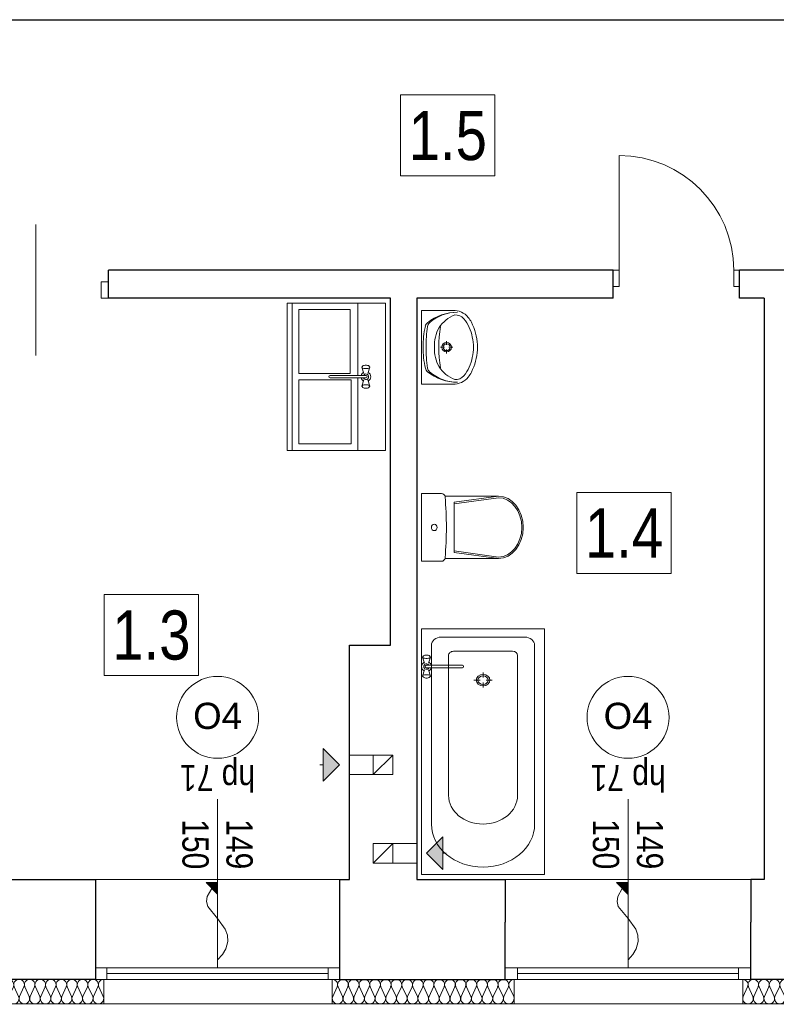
# Model space of a CAD drawing. Extents: x -543332 to -314699, y -9028 to 155584.
# Tile 185 of 256: x -483851 to -479234, y 81020 to 87032. Entities that reach past the tile are written whole.
import ezdxf

# ---------------------------------------------------------------- set-up
doc = ezdxf.new("R2010")
doc.units = 0
doc.header["$MEASUREMENT"] = 0
for name, color, linetype in [('A-Okna', 8, 'Continuous'), ('Arch ocieplenie', 8, 'Continuous'), ('INWENT wyposarzenie', 8, 'Continuous'), ('Istniejące kominy', 8, 'Continuous')]:
    doc.layers.add(name, color=color, linetype=linetype)
for name, color, linetype, lineweight in [('A-Okna_Nr_Pióra__9', 8, 'Continuous', 9), ('Arch ocieplenie_Nr_Pióra__9', 8, 'Continuous', 9), ('Arch opisy okien_Nr_Pióra__9', 8, 'Continuous', 9), ('Arch opisy_Nr_Pióra__9', 8, 'Continuous', 9), ('Arch wykończenie_Nr_Pióra__3', 8, 'Continuous', 18), ('INWENT OPISY_Nr_Pióra__21', 8, 'Continuous', 9), ('INWENT wyposarzenie_Nr_Pióra__21', 8, 'Continuous', 9), ('INWENT. DRZWI_Nr_Pióra__5', 8, 'Continuous', 13), ('INWENT. OKNA_Nr_Pióra__21', 8, 'Continuous', 9), ('INWENT. OKNA_Nr_Pióra__5', 8, 'Continuous', 13), ('INWENT.ŚCIANY_Nr_Pióra__1', 8, 'Continuous', 25), ('INWENT.ŚCIANY_Nr_Pióra__21', 8, 'Continuous', 9), ('Istniejące kominy_Nr_Pióra__21', 8, 'Continuous', 9)]:
    doc.layers.add(name, color=color, linetype=linetype, lineweight=lineweight)
doc.styles.add('GENERATED_STYLE_10', font='arial.ttf')
doc.styles.add('GENERATED_STYLE_4', font='ARIALN.TTF')
doc.styles.add('GENERATED_STYLE_7', font='ARIALN.TTF')

# ---------------------------------------------------------------- blocks, each defined once
blk = doc.blocks.new('Izolacja cieplna 14_207', base_point=(-485468.3, 67857.6))
at = {"layer": 'Arch ocieplenie_Nr_Pióra__9', "linetype": 'Continuous'}
for p, q in [((-485465.6, 67752.3), (-485438.8, 67812.9)), ((-485433.3, 67812.9), (-485406.5, 67752.3)), ((-485401.1, 67752.3), (-485374.2, 67812.9)), ((-485368.8, 67812.9), (-485341.9, 67752.3)), ((-485336.5, 67752.3), (-485309.7, 67812.9)), ((-485304.3, 67812.9), (-485277.4, 67752.3)), ((-485272, 67752.3), (-485245.1, 67812.9)), ((-485239.7, 67812.9), (-485212.9, 67752.3)), ((-485207.4, 67752.3), (-485180.6, 67812.9)), ((-485175.2, 67812.9), (-485148.3, 67752.3)), ((-485142.9, 67752.3), (-485116, 67812.9)), ((-485110.6, 67812.9), (-485083.8, 67752.3)), ((-485078.3, 67752.3), (-485051.5, 67812.9)), ((-485046.1, 67812.9), (-485019.2, 67752.3)), ((-485013.8, 67752.3), (-484986.9, 67812.9)), ((-484981.5, 67812.9), (-484954.7, 67752.3)), ((-484949.3, 67752.3), (-484922.4, 67812.9)), ((-484917, 67812.9), (-484890.1, 67752.3)), ((-484884.7, 67752.3), (-484857.9, 67812.9)), ((-484852.4, 67812.9), (-484825.6, 67752.3)), ((-484820.2, 67752.3), (-484793.3, 67812.9)), ((-484787.9, 67812.9), (-484761, 67752.3)), ((-484755.6, 67752.3), (-484728.8, 67812.9)), ((-484723.3, 67812.9), (-484696.5, 67752.3)), ((-484691.1, 67752.3), (-484664.2, 67812.9)), ((-484658.8, 67812.9), (-484631.9, 67752.3)), ((-484626.5, 67752.3), (-484599.7, 67812.9)), ((-484594.3, 67812.9), (-484567.4, 67752.3)), ((-484562, 67752.3), (-484535.1, 67812.9)), ((-484529.7, 67812.9), (-484502.9, 67752.3)), ((-484497.4, 67752.3), (-484470.6, 67812.9)), ((-484465.2, 67812.9), (-484438.3, 67752.3)), ((-484432.9, 67752.3), (-484406, 67812.9)), ((-484400.6, 67812.9), (-484373.8, 67752.3)), ((-484368.3, 67752.3), (-484341.5, 67812.9)), ((-484336.1, 67812.9), (-484309.2, 67752.3)), ((-484303.8, 67752.3), (-484276.9, 67812.9)), ((-484271.5, 67812.9), (-484244.7, 67752.3)), ((-484239.3, 67752.3), (-484212.4, 67812.9)), ((-484207, 67812.9), (-484180.1, 67752.3)), ((-484174.7, 67752.3), (-484147.9, 67812.9)), ((-484142.4, 67812.9), (-484115.6, 67752.3)), ((-484110.2, 67752.3), (-484083.3, 67812.9)), ((-484077.9, 67812.9), (-484051, 67752.3)), ((-484045.6, 67752.3), (-484018.8, 67812.9)), ((-484013.3, 67812.9), (-483986.5, 67752.3)), ((-483981.1, 67752.3), (-483954.2, 67812.9)), ((-483948.8, 67812.9), (-483921.9, 67752.3)), ((-483916.5, 67752.3), (-483889.7, 67812.9)), ((-483884.3, 67812.9), (-483857.4, 67752.3)), ((-483852, 67752.3), (-483825.1, 67812.9)), ((-483819.7, 67812.9), (-483792.9, 67752.3)), ((-483787.4, 67752.3), (-483760.6, 67812.9)), ((-483755.2, 67812.9), (-483728.3, 67752.3)), ((-483722.9, 67752.3), (-483696, 67812.9)), ((-483690.6, 67812.9), (-483663.8, 67752.3)), ((-483658.3, 67752.3), (-483631.5, 67812.9)), ((-483626.1, 67812.9), (-483599.2, 67752.3)), ((-483593.8, 67752.3), (-483566.9, 67812.9)), ((-483561.5, 67812.9), (-483534.7, 67752.3)), ((-483529.3, 67752.3), (-483502.4, 67812.9)), ((-483497, 67812.9), (-483470.1, 67752.3)), ((-483464.7, 67752.3), (-483437.9, 67812.9)), ((-483432.4, 67812.9), (-483405.6, 67752.3)), ((-483400.2, 67752.3), (-483373.3, 67812.9)), ((-483367.9, 67812.9), (-483341, 67752.3))]:
    blk.add_line(p, q, dxfattribs=at)
for centre, start_param, end_param in [((-485468.3, 67825.7), 5.870392, 7.853982), ((-485403.8, 67825.7), 5.870392, 9.837571), ((-485339.2, 67825.7), 5.870392, 9.837571), ((-485274.7, 67825.7), 5.870392, 9.837571), ((-485210.1, 67825.7), 5.870392, 9.837571), ((-485145.6, 67825.7), 5.870392, 9.837571), ((-485081.1, 67825.7), 5.870392, 9.837571), ((-485016.5, 67825.7), 5.870392, 9.837571), ((-484952, 67825.7), 5.870392, 9.837571), ((-484887.4, 67825.7), 5.870392, 9.837571), ((-484822.9, 67825.7), 5.870392, 9.837571), ((-484758.3, 67825.7), 5.870392, 9.837571), ((-484693.8, 67825.7), 5.870392, 9.837571), ((-484629.2, 67825.7), 5.870392, 9.837571), ((-484564.7, 67825.7), 5.870392, 9.837571), ((-484500.1, 67825.7), 5.870392, 9.837571), ((-484435.6, 67825.7), 5.870392, 9.837571), ((-484371.1, 67825.7), 5.870392, 9.837571), ((-484306.5, 67825.7), 5.870392, 9.837571), ((-484242, 67825.7), 5.870392, 9.837571), ((-484177.4, 67825.7), 5.870392, 9.837571), ((-484112.9, 67825.7), 5.870392, 9.837571), ((-484048.3, 67825.7), 5.870392, 9.837571), ((-483983.8, 67825.7), 5.870392, 9.837571), ((-483919.2, 67825.7), 5.870392, 9.837571), ((-483854.7, 67825.7), 5.870392, 9.837571), ((-483790.1, 67825.7), 5.870392, 9.837571), ((-483725.6, 67825.7), 5.870392, 9.837571), ((-483661.1, 67825.7), 5.870392, 9.837571), ((-483596.5, 67825.7), 5.870392, 9.837571), ((-483532, 67825.7), 5.870392, 9.837571), ((-483467.4, 67825.7), 5.870392, 9.837571), ((-483402.9, 67825.7), 5.870392, 9.837571), ((-483338.3, 67825.7), 1.570796, 3.554385), ((-485436.1, 67739.5), 2.728799, 6.695979), ((-485371.5, 67739.5), 2.728799, 6.695979), ((-485307, 67739.5), 2.728799, 6.695979), ((-485242.4, 67739.5), 2.728799, 6.695979), ((-485177.9, 67739.5), 2.728799, 6.695979), ((-485113.3, 67739.5), 2.728799, 6.695979), ((-485048.8, 67739.5), 2.728799, 6.695979), ((-484984.2, 67739.5), 2.728799, 6.695979), ((-484919.7, 67739.5), 2.728799, 6.695979), ((-484855.1, 67739.5), 2.728799, 6.695979), ((-484790.6, 67739.5), 2.728799, 6.695979), ((-484726.1, 67739.5), 2.728799, 6.695979), ((-484661.5, 67739.5), 2.728799, 6.695979), ((-484597, 67739.5), 2.728799, 6.695979), ((-484532.4, 67739.5), 2.728799, 6.695979), ((-484467.9, 67739.5), 2.728799, 6.695979), ((-484403.3, 67739.5), 2.728799, 6.695979), ((-484338.8, 67739.5), 2.728799, 6.695979), ((-484274.2, 67739.5), 2.728799, 6.695979), ((-484209.7, 67739.5), 2.728799, 6.695979), ((-484145.1, 67739.5), 2.728799, 6.695979), ((-484080.6, 67739.5), 2.728799, 6.695979), ((-484016.1, 67739.5), 2.728799, 6.695979), ((-483951.5, 67739.5), 2.728799, 6.695979), ((-483887, 67739.5), 2.728799, 6.695979), ((-483822.4, 67739.5), 2.728799, 6.695979), ((-483757.9, 67739.5), 2.728799, 6.695979), ((-483693.3, 67739.5), 2.728799, 6.695979), ((-483628.8, 67739.5), 2.728799, 6.695979), ((-483564.2, 67739.5), 2.728799, 6.695979), ((-483499.7, 67739.5), 2.728799, 6.695979), ((-483435.1, 67739.5), 2.728799, 6.695979), ((-483370.6, 67739.5), 2.728799, 6.695979)]:
    blk.add_ellipse(centre, major_axis=(32.3, 0), ratio=0.988504, start_param=start_param, end_param=end_param, dxfattribs=at)
blk = doc.blocks.new('Izolacja cieplna 14_235', base_point=(-481943.3, 67857.6))
at = {"layer": 'Arch ocieplenie_Nr_Pióra__9', "linetype": 'Continuous'}
for p, q in [((-481940.6, 67752.3), (-481913.4, 67812.9)), ((-481907.9, 67812.9), (-481880.8, 67752.3)), ((-481875.3, 67752.3), (-481848.1, 67812.9)), ((-481842.6, 67812.9), (-481815.5, 67752.3)), ((-481810, 67752.3), (-481782.8, 67812.9)), ((-481777.3, 67812.9), (-481750.2, 67752.3)), ((-481744.7, 67752.3), (-481717.5, 67812.9)), ((-481712.1, 67812.9), (-481684.9, 67752.3)), ((-481679.4, 67752.3), (-481652.2, 67812.9)), ((-481646.8, 67812.9), (-481619.6, 67752.3)), ((-481614.1, 67752.3), (-481587, 67812.9)), ((-481581.5, 67812.9), (-481554.3, 67752.3)), ((-481548.8, 67752.3), (-481521.7, 67812.9)), ((-481516.2, 67812.9), (-481489, 67752.3)), ((-481483.5, 67752.3), (-481456.4, 67812.9)), ((-481450.9, 67812.9), (-481423.7, 67752.3)), ((-481418.2, 67752.3), (-481391.1, 67812.9)), ((-481385.6, 67812.9), (-481358.4, 67752.3)), ((-481352.9, 67752.3), (-481325.8, 67812.9)), ((-481320.3, 67812.9), (-481293.1, 67752.3)), ((-481287.6, 67752.3), (-481260.5, 67812.9)), ((-481255, 67812.9), (-481227.8, 67752.3)), ((-481222.3, 67752.3), (-481195.2, 67812.9)), ((-481189.7, 67812.9), (-481162.5, 67752.3)), ((-481157.1, 67752.3), (-481129.9, 67812.9)), ((-481124.4, 67812.9), (-481097.2, 67752.3)), ((-481091.8, 67752.3), (-481064.6, 67812.9)), ((-481059.1, 67812.9), (-481032, 67752.3)), ((-481026.5, 67752.3), (-480999.3, 67812.9)), ((-480993.8, 67812.9), (-480966.7, 67752.3)), ((-480961.2, 67752.3), (-480934, 67812.9)), ((-480928.5, 67812.9), (-480901.4, 67752.3)), ((-480895.9, 67752.3), (-480868.7, 67812.9)), ((-480863.2, 67812.9), (-480836.1, 67752.3))]:
    blk.add_line(p, q, dxfattribs=at)
for centre, start_param, end_param in [((-481943.3, 67825.7), 5.870392, 7.853982), ((-481878, 67825.7), 5.870392, 9.837571), ((-481812.7, 67825.7), 5.870392, 9.837571), ((-481747.4, 67825.7), 5.870392, 9.837571), ((-481682.2, 67825.7), 5.870392, 9.837571), ((-481616.9, 67825.7), 5.870392, 9.837571), ((-481551.6, 67825.7), 5.870392, 9.837571), ((-481486.3, 67825.7), 5.870392, 9.837571), ((-481421, 67825.7), 5.870392, 9.837571), ((-481355.7, 67825.7), 5.870392, 9.837571), ((-481290.4, 67825.7), 5.870392, 9.837571), ((-481225.1, 67825.7), 5.870392, 9.837571), ((-481159.8, 67825.7), 5.870392, 9.837571), ((-481094.5, 67825.7), 5.870392, 9.837571), ((-481029.2, 67825.7), 5.870392, 9.837571), ((-480963.9, 67825.7), 5.870392, 9.837571), ((-480898.6, 67825.7), 5.870392, 9.837571), ((-480833.3, 67825.7), 1.570796, 3.554385), ((-481910.7, 67739.5), 2.728799, 6.695979), ((-481845.4, 67739.5), 2.728799, 6.695979), ((-481780.1, 67739.5), 2.728799, 6.695979), ((-481714.8, 67739.5), 2.728799, 6.695979), ((-481649.5, 67739.5), 2.728799, 6.695979), ((-481584.2, 67739.5), 2.728799, 6.695979), ((-481518.9, 67739.5), 2.728799, 6.695979), ((-481453.6, 67739.5), 2.728799, 6.695979), ((-481388.3, 67739.5), 2.728799, 6.695979), ((-481323, 67739.5), 2.728799, 6.695979), ((-481257.7, 67739.5), 2.728799, 6.695979), ((-481192.4, 67739.5), 2.728799, 6.695979), ((-481127.1, 67739.5), 2.728799, 6.695979), ((-481061.9, 67739.5), 2.728799, 6.695979), ((-480996.6, 67739.5), 2.728799, 6.695979), ((-480931.3, 67739.5), 2.728799, 6.695979), ((-480866, 67739.5), 2.728799, 6.695979)]:
    blk.add_ellipse(centre, major_axis=(32.6, 0), ratio=0.97717, start_param=start_param, end_param=end_param, dxfattribs=at)
blk = doc.blocks.new('Izolacja cieplna 14_236', base_point=(-479438.3, 67857.6))
at = {"layer": 'Arch ocieplenie_Nr_Pióra__9', "linetype": 'Continuous'}
for p, q in [((-479435.6, 67752.3), (-479408.7, 67812.9)), ((-479403.3, 67812.9), (-479376.4, 67752.3)), ((-479371, 67752.3), (-479344.1, 67812.9)), ((-479338.6, 67812.9), (-479311.8, 67752.3)), ((-479306.3, 67752.3), (-479279.4, 67812.9)), ((-479274, 67812.9), (-479247.1, 67752.3)), ((-479241.7, 67752.3), (-479214.8, 67812.9)), ((-479209.4, 67812.9), (-479182.5, 67752.3)), ((-479177, 67752.3), (-479150.1, 67812.9)), ((-479144.7, 67812.9), (-479117.8, 67752.3)), ((-479112.4, 67752.3), (-479085.5, 67812.9)), ((-479080.1, 67812.9), (-479053.2, 67752.3)), ((-479047.8, 67752.3), (-479020.9, 67812.9)), ((-479015.4, 67812.9), (-478988.5, 67752.3)), ((-478983.1, 67752.3), (-478956.2, 67812.9)), ((-478950.8, 67812.9), (-478923.9, 67752.3)), ((-478918.5, 67752.3), (-478891.6, 67812.9)), ((-478886.1, 67812.9), (-478859.3, 67752.3)), ((-478853.8, 67752.3), (-478826.9, 67812.9)), ((-478821.5, 67812.9), (-478794.6, 67752.3)), ((-478789.2, 67752.3), (-478762.3, 67812.9)), ((-478756.9, 67812.9), (-478730, 67752.3)), ((-478724.5, 67752.3), (-478697.6, 67812.9)), ((-478692.2, 67812.9), (-478665.3, 67752.3)), ((-478659.9, 67752.3), (-478633, 67812.9)), ((-478627.6, 67812.9), (-478600.7, 67752.3)), ((-478595.3, 67752.3), (-478568.4, 67812.9)), ((-478562.9, 67812.9), (-478536, 67752.3)), ((-478530.6, 67752.3), (-478503.7, 67812.9)), ((-478498.3, 67812.9), (-478471.4, 67752.3)), ((-478466, 67752.3), (-478439.1, 67812.9)), ((-478433.6, 67812.9), (-478406.8, 67752.3)), ((-478401.3, 67752.3), (-478374.4, 67812.9)), ((-478369, 67812.9), (-478342.1, 67752.3)), ((-478336.7, 67752.3), (-478309.8, 67812.9)), ((-478304.4, 67812.9), (-478277.5, 67752.3)), ((-478272, 67752.3), (-478245.1, 67812.9)), ((-478239.7, 67812.9), (-478212.8, 67752.3)), ((-478207.4, 67752.3), (-478180.5, 67812.9)), ((-478175.1, 67812.9), (-478148.2, 67752.3)), ((-478142.8, 67752.3), (-478115.9, 67812.9)), ((-478110.4, 67812.9), (-478083.5, 67752.3)), ((-478078.1, 67752.3), (-478051.2, 67812.9)), ((-478045.8, 67812.9), (-478018.9, 67752.3)), ((-478013.5, 67752.3), (-477986.6, 67812.9)), ((-477981.1, 67812.9), (-477954.3, 67752.3)), ((-477948.8, 67752.3), (-477921.9, 67812.9)), ((-477916.5, 67812.9), (-477889.6, 67752.3)), ((-477884.2, 67752.3), (-477857.3, 67812.9)), ((-477851.9, 67812.9), (-477825, 67752.3)), ((-477819.5, 67752.3), (-477792.6, 67812.9)), ((-477787.2, 67812.9), (-477760.3, 67752.3)), ((-477754.9, 67752.3), (-477728, 67812.9)), ((-477722.6, 67812.9), (-477695.7, 67752.3)), ((-477690.3, 67752.3), (-477663.4, 67812.9)), ((-477657.9, 67812.9), (-477631, 67752.3))]:
    blk.add_line(p, q, dxfattribs=at)
for centre, start_param, end_param in [((-479438.3, 67825.7), 5.870392, 7.853982), ((-479373.7, 67825.7), 5.870392, 9.837571), ((-479309, 67825.7), 5.870392, 9.837571), ((-479244.4, 67825.7), 5.870392, 9.837571), ((-479179.8, 67825.7), 5.870392, 9.837571), ((-479115.1, 67825.7), 5.870392, 9.837571), ((-479050.5, 67825.7), 5.870392, 9.837571), ((-478985.8, 67825.7), 5.870392, 9.837571), ((-478921.2, 67825.7), 5.870392, 9.837571), ((-478856.5, 67825.7), 5.870392, 9.837571), ((-478791.9, 67825.7), 5.870392, 9.837571), ((-478727.3, 67825.7), 5.870392, 9.837571), ((-478662.6, 67825.7), 5.870392, 9.837571), ((-478598, 67825.7), 5.870392, 9.837571), ((-478533.3, 67825.7), 5.870392, 9.837571), ((-478468.7, 67825.7), 5.870392, 9.837571), ((-478404, 67825.7), 5.870392, 9.837571), ((-478339.4, 67825.7), 5.870392, 9.837571), ((-478274.8, 67825.7), 5.870392, 9.837571), ((-478210.1, 67825.7), 5.870392, 9.837571), ((-478145.5, 67825.7), 5.870392, 9.837571), ((-478080.8, 67825.7), 5.870392, 9.837571), ((-478016.2, 67825.7), 5.870392, 9.837571), ((-477951.5, 67825.7), 5.870392, 9.837571), ((-477886.9, 67825.7), 5.870392, 9.837571), ((-477822.3, 67825.7), 5.870392, 9.837571), ((-477757.6, 67825.7), 5.870392, 9.837571), ((-477693, 67825.7), 5.870392, 9.837571), ((-477628.3, 67825.7), 1.570796, 3.554385), ((-479406, 67739.5), 2.728799, 6.695979), ((-479341.4, 67739.5), 2.728799, 6.695979), ((-479276.7, 67739.5), 2.728799, 6.695979), ((-479212.1, 67739.5), 2.728799, 6.695979), ((-479147.4, 67739.5), 2.728799, 6.695979), ((-479082.8, 67739.5), 2.728799, 6.695979), ((-479018.1, 67739.5), 2.728799, 6.695979), ((-478953.5, 67739.5), 2.728799, 6.695979), ((-478888.9, 67739.5), 2.728799, 6.695979), ((-478824.2, 67739.5), 2.728799, 6.695979), ((-478759.6, 67739.5), 2.728799, 6.695979), ((-478694.9, 67739.5), 2.728799, 6.695979), ((-478630.3, 67739.5), 2.728799, 6.695979), ((-478565.6, 67739.5), 2.728799, 6.695979), ((-478501, 67739.5), 2.728799, 6.695979), ((-478436.4, 67739.5), 2.728799, 6.695979), ((-478371.7, 67739.5), 2.728799, 6.695979), ((-478307.1, 67739.5), 2.728799, 6.695979), ((-478242.4, 67739.5), 2.728799, 6.695979), ((-478177.8, 67739.5), 2.728799, 6.695979), ((-478113.1, 67739.5), 2.728799, 6.695979), ((-478048.5, 67739.5), 2.728799, 6.695979), ((-477983.9, 67739.5), 2.728799, 6.695979), ((-477919.2, 67739.5), 2.728799, 6.695979), ((-477854.6, 67739.5), 2.728799, 6.695979), ((-477789.9, 67739.5), 2.728799, 6.695979), ((-477725.3, 67739.5), 2.728799, 6.695979), ((-477660.6, 67739.5), 2.728799, 6.695979)]:
    blk.add_ellipse(centre, major_axis=(32.3, 0), ratio=0.987014, start_param=start_param, end_param=end_param, dxfattribs=at)
blk = doc.blocks.new('Symbol Wanna 14_273', base_point=(-480648.3, 69997.6))
at = {"layer": 'INWENT wyposarzenie_Nr_Pióra__21', "linetype": 'Continuous'}
for p, q in [((-481398.3, 68497.6), (-481398.3, 69997.6)), ((-481398.3, 69997.6), (-480648.3, 69997.6)), ((-480648.3, 68497.6), (-480648.3, 69997.6)), ((-481278.3, 69947.6), (-480768.3, 69947.6)), ((-481338.3, 69897.6), (-481338.3, 68805.6)), ((-480708.3, 69897.6), (-480708.3, 68805.6)), ((-481234, 68981.2), (-481234, 69835.7)), ((-481204, 69860.7), (-480842.7, 69860.7)), ((-480812.7, 68981.2), (-480812.7, 69835.7)), ((-481041.7, 69685.1), (-481078.8, 69685.1)), ((-481023.3, 69700.5), (-481023.3, 69731.3)), ((-481004.9, 69685.1), (-480967.9, 69685.1)), ((-481023.3, 69669.8), (-481023.3, 69638.9)), ((-481398.3, 68497.6), (-480648.3, 68497.6))]:
    blk.add_line(p, q, dxfattribs=at)
for centre, major_axis, start_param, end_param in [((-481278.3, 69897.6), (60, 0), 1.570796, 3.141593), ((-480768.3, 69897.6), (60, 0), 0, 1.570796), ((-481204, 69835.7), (30, 0), 1.570796, 3.141593), ((-480842.7, 69835.7), (30, 0), 0, 1.570796), ((-481023.3, 68981.2), (210.6, 0), 3.141593, 6.283185), ((-481023.3, 68805.6), (315, 0), 3.141593, 6.283185)]:
    blk.add_ellipse(centre, major_axis=major_axis, ratio=0.833333, start_param=start_param, end_param=end_param, dxfattribs=at)
for major_axis in [(41.9, 0), (31.3, 0)]:
    blk.add_ellipse((-481023.3, 69685.1), major_axis=major_axis, ratio=0.833333, dxfattribs=at)
blk = doc.blocks.new('Symbol Umywalka 14_274', base_point=(-481056.6, 71942.6))
at = {"layer": 'INWENT wyposarzenie_Nr_Pióra__21', "linetype": 'Continuous'}
for p, q in [((-481398.3, 71942.6), (-481398.3, 71492.6)), ((-481398.3, 71942.6), (-481207.9, 71942.6)), ((-481398.3, 71646.7), (-481398.3, 71788.5)), ((-481245.6, 71731.6), (-481245.6, 71755.6)), ((-481283.5, 71717.7), (-481259.4, 71717.7)), ((-481245.6, 71679.8), (-481245.6, 71703.8)), ((-481231.7, 71717.7), (-481207.7, 71717.7)), ((-481398.3, 71492.6), (-481207.9, 71492.6))]:
    blk.add_line(p, q, dxfattribs=at)
for radius in [29.2, 20.8]:
    blk.add_circle((-481245.6, 71717.7), radius, dxfattribs=at)
for centre, radius, start, end in [((-481183.2, 71648.1), 283, 89.09275, 129.33522), ((-481181.8, 71676.8), 254.3, 89.32329, 131.47551), ((-481122.5, 71728.4), 200.6, 111.55193, 147.15578), ((-481203, 71828.3), 114.5, 38.74542, 92.45518), ((-481191.5, 71847.7), 67.5, 40.80161, 93.93061), ((-481338.9, 71838), 37.5, 129.33522, 167.30598), ((-481325.3, 71839.2), 37.5, 131.47551, 172.16955), ((-481329.4, 71737.1), 244.1, 9.99776, 39.28506), ((-481252.1, 71789.1), 177.3, 27.15714, 38.68481), ((-481426.4, 71706.2), 370.2, 4.20524, 26.2597), ((-480825.9, 71722.4), 563.3, 167.30598, 180.51028), ((-480409.9, 71713.3), 961.5, 172.16955, 179.75502), ((-481119.2, 71733.7), 200.5, 148.94394, 184.60598), ((-480472.7, 71717.7), 820.7, 171.17345, 188.82043), ((-481345.5, 71717.6), 263.9, 346.43339, 13.56661), ((-481281.6, 71717.6), 225, 355.98758, 4.01242), ((-480825.9, 71713.4), 563.3, 179.56719, 192.77149), ((-480409.9, 71723), 961.5, 180.32245, 187.90792), ((-481119.2, 71701.5), 200.5, 175.39402, 211.05606), ((-481426.4, 71729), 370.2, 333.7403, 355.79476), ((-481329.4, 71698.1), 244.1, 320.71494, 350.00224), ((-481338.7, 71597.1), 37.5, 192.77149, 230.74225), ((-481183.3, 71787.3), 283, 230.74225, 270.98472), ((-481325.1, 71595.9), 37.5, 187.90792, 228.60197), ((-481181.8, 71758.5), 254.3, 228.60196, 270.75418), ((-481122.5, 71706.9), 200.6, 212.84422, 248.44807), ((-481252.1, 71646.2), 177.3, 321.31519, 332.84286), ((-481203, 71607), 114.5, 267.54482, 321.25458), ((-481191.5, 71587.6), 67.5, 266.06939, 319.19839)]:
    blk.add_arc(centre, radius, start, end, dxfattribs=at)
blk = doc.blocks.new('Symbol WC 2 14_275', base_point=(-481398.3, 70824.9))
at = {"layer": 'INWENT wyposarzenie_Nr_Pióra__21', "linetype": 'Continuous'}
for p, q in [((-481398.3, 70824.9), (-481398.3, 70410.4)), ((-481398.3, 70824.9), (-481275.8, 70824.9)), ((-481256, 70808.5), (-480929.4, 70808.5)), ((-480929.8, 70808.5), (-481198.7, 70771.3)), ((-480929.8, 70798.7), (-481198.7, 70761.6)), ((-481198.7, 70617.6), (-481198.7, 70771.3)), ((-481198.7, 70617.6), (-481198.7, 70463.9)), ((-480929.8, 70436.5), (-481198.7, 70473.7)), ((-480929.8, 70426.8), (-481198.7, 70463.9)), ((-481398.3, 70410.4), (-481275.8, 70410.4)), ((-481256.2, 70426.8), (-480929.4, 70426.8))]:
    blk.add_line(p, q, dxfattribs=at)
for centre, major_axis, ratio, start_param, end_param in [((-481275.8, 70800.8), (0, 24.1), 0.857479, 4.821789, 6.283185), ((-482767.7, 70617.6), (0, 1773.6), 0.857479, 4.607542, 4.817358), ((-480929.8, 70617.6), (0, 181.1), 0.790357, 3.141593, 6.283185), ((-480929.4, 70617.6), (0, 190.8), 0.791506, 3.141593, 6.283185), ((-481275.8, 70434.4), (0, 24.1), 0.857479, 3.141593, 4.611974)]:
    blk.add_ellipse(centre, major_axis=major_axis, ratio=ratio, start_param=start_param, end_param=end_param, dxfattribs=at)
blk.add_ellipse((-481321, 70617.6), major_axis=(0, 20.1), ratio=0.857479, dxfattribs=at)
blk = doc.blocks.new('Linia_16', base_point=(-481368.3, 68627.6))
at = {"layer": 'Istniejące kominy_Nr_Pióra__21', "linetype": 'Continuous'}
blk.add_hatch(color=256, dxfattribs=at).paths.add_polyline_path([(-481368.3, 68627.6), (-481268.3, 68727.6), (-481268.3, 68527.6)], flags=0)
for p, q in [((-481368.3, 68627.6), (-481268.3, 68727.6)), ((-481268.3, 68727.6), (-481268.3, 68527.6)), ((-481368.3, 68627.6), (-481268.3, 68527.6)), ((-481268.3, 68627.6), (-481248.3, 68627.6))]:
    blk.add_line(p, q, dxfattribs=at)
blk = doc.blocks.new('Linia_17', base_point=(-481898.3, 69167.6))
at = {"layer": 'Istniejące kominy_Nr_Pióra__21', "linetype": 'Continuous'}
blk.add_hatch(color=256, dxfattribs=at).paths.add_polyline_path([(-481898.3, 69167.6), (-481998.3, 69067.6), (-481998.3, 69267.6)], flags=0)
for p, q in [((-481898.3, 69167.6), (-481998.3, 69267.6)), ((-481998.3, 69067.6), (-481998.3, 69267.6)), ((-481998.3, 69167.6), (-482018.3, 69167.6)), ((-481898.3, 69167.6), (-481998.3, 69067.6))]:
    blk.add_line(p, q, dxfattribs=at)
blk = doc.blocks.new('Krzywa_18', base_point=(-480138.3, 67977.9))
at = {"layer": 'A-Okna_Nr_Pióra__9', "linetype": 'Continuous'}
blk.add_hatch(color=256, dxfattribs=at).paths.add_polyline_path([(-480138.3, 68448.5), (-480138.7, 68377.8), (-480209, 68448.9)], flags=0)
for p, q in [((-480138.3, 68448.5), (-480209, 68448.9)), ((-480138.7, 68377.8), (-480209, 68448.9)), ((-480138.3, 68448.5), (-480138.7, 68377.8))]:
    blk.add_line(p, q, dxfattribs=at)
at = {"layer": 'A-Okna_Nr_Pióra__9', "linetype": 'Continuous', "flags": 128}
blk.add_lwpolyline([(-480138.3, 67977.9), (-480109.2, 68009.1), (-480087.9, 68044.1), (-480075.7, 68088.8), (-480078.2, 68127.5), (-480091.2, 68164), (-480138.3, 68228.5), (-480197.9, 68301.8), (-480205, 68333.8), (-480201, 68363.7), (-480173.9, 68413.3)], dxfattribs=at)
blk = doc.blocks.new('Krzywa_19', base_point=(-482643.3, 67977.9))
at = {"layer": 'A-Okna_Nr_Pióra__9', "linetype": 'Continuous'}
blk.add_hatch(color=256, dxfattribs=at).paths.add_polyline_path([(-482643.3, 68448.5), (-482643.7, 68377.8), (-482714, 68448.9)], flags=0)
for p, q in [((-482643.3, 68448.5), (-482714, 68448.9)), ((-482643.7, 68377.8), (-482714, 68448.9)), ((-482643.3, 68448.5), (-482643.7, 68377.8))]:
    blk.add_line(p, q, dxfattribs=at)
at = {"layer": 'A-Okna_Nr_Pióra__9', "linetype": 'Continuous', "flags": 128}
blk.add_lwpolyline([(-482643.3, 67977.9), (-482614.2, 68009.1), (-482592.9, 68044.1), (-482580.7, 68088.8), (-482583.2, 68127.5), (-482596.2, 68164), (-482643.3, 68228.5), (-482702.9, 68301.8), (-482710, 68333.8), (-482706, 68363.7), (-482678.9, 68413.3)], dxfattribs=at)

msp = doc.modelspace()

# ---------------------------------------------------------------- linework, layer by layer
at = {"layer": 'Arch opisy_Nr_Pióra__9', "linetype": 'Continuous'}
for centre in [(-482643.3, 82772), (-480138.3, 82772)]:
    msp.add_circle(centre, 250, dxfattribs=at)
at = {"layer": 'Arch wykończenie_Nr_Pióra__3', "linetype": 'Continuous'}
for p, q in [((-483338.3, 81172), (-483338.3, 81022)), ((-481943.3, 81022), (-481943.3, 81172)), ((-480833.3, 81022), (-480833.3, 81172)), ((-479438.3, 81022), (-479438.3, 81172)), ((-485468.3, 81022), (-483338.3, 81022)), ((-481943.3, 81022), (-480833.3, 81022)), ((-479438.3, 81022), (-477628.3, 81022))]:
    msp.add_line(p, q, dxfattribs=at)
at = {"layer": 'INWENT wyposarzenie_Nr_Pióra__21', "linetype": 'Continuous'}
for p, q in [((-482218.3, 84402), (-482218.3, 85302)), ((-482218.3, 85302), (-482168.3, 85302)), ((-482218.3, 85302), (-481618.3, 85302)), ((-482188.3, 84402), (-482188.3, 85302)), ((-482188.3, 85302), (-481788.3, 85302)), ((-482148.3, 84872), (-482148.3, 85262)), ((-482148.3, 85262), (-481833.3, 85262)), ((-481833.3, 84872), (-481833.3, 85262)), ((-481788.3, 85302), (-481788.3, 84859.9)), ((-481618.3, 85302), (-481618.3, 84402)), ((-481762.3, 84909.6), (-481760.9, 84912.4)), ((-481760.9, 84906.8), (-481762.3, 84909.6)), ((-481750.4, 84872.1), (-481762.3, 84909.6)), ((-481760.9, 84912.4), (-481757.1, 84917.5)), ((-481756.7, 84904.3), (-481760.9, 84906.8)), ((-481757.1, 84917.5), (-481753.6, 84919.6)), ((-481750.3, 84902.5), (-481756.7, 84904.3)), ((-481753.6, 84919.6), (-481748.3, 84921.1)), ((-481742.5, 84901.5), (-481750.3, 84902.5)), ((-481748.3, 84921.1), (-481741.8, 84921.9)), ((-481734.2, 84901.5), (-481742.5, 84901.5)), ((-481741.8, 84921.9), (-481734.9, 84921.9)), ((-481734.9, 84921.9), (-481728.3, 84921.1)), ((-481726.3, 84902.5), (-481734.2, 84901.5)), ((-481728.3, 84921.1), (-481723, 84919.6)), ((-481726.3, 84872.1), (-481714.3, 84909.6)), ((-481719.9, 84904.3), (-481726.3, 84902.5)), ((-481723, 84919.6), (-481719.5, 84917.5)), ((-481715.8, 84906.8), (-481719.9, 84904.3)), ((-481715.8, 84912.4), (-481719.5, 84917.5)), ((-481715.8, 84912.4), (-481714.3, 84909.6)), ((-481714.3, 84909.6), (-481715.8, 84906.8)), ((-482148.3, 84872), (-481833.3, 84872)), ((-481957.2, 84859.9), (-481736.9, 84859.9)), ((-481736.9, 84844.1), (-481957.2, 84844.1)), ((-481788.3, 84844.1), (-481788.3, 84402)), ((-481828.3, 84832), (-482148.3, 84832)), ((-482148.3, 84832), (-482148.3, 84442)), ((-481828.3, 84442), (-481828.3, 84832)), ((-481750.4, 84831.9), (-481762.3, 84794.4)), ((-481762.3, 84794.4), (-481760.9, 84797.2)), ((-481760.9, 84791.6), (-481762.3, 84794.4)), ((-481760.9, 84797.2), (-481756.7, 84799.7)), ((-481760.9, 84791.6), (-481757.1, 84786.4)), ((-481753.6, 84784.4), (-481757.1, 84786.4)), ((-481756.7, 84799.7), (-481750.3, 84801.5)), ((-481748.3, 84782.8), (-481753.6, 84784.4)), ((-481750.3, 84801.5), (-481742.5, 84802.5)), ((-481741.8, 84782), (-481748.3, 84782.8)), ((-481742.5, 84802.5), (-481734.2, 84802.5)), ((-481734.9, 84782), (-481741.8, 84782)), ((-481728.3, 84782.8), (-481734.9, 84782)), ((-481734.2, 84802.5), (-481726.3, 84801.5)), ((-481723, 84784.4), (-481728.3, 84782.8)), ((-481726.3, 84831.9), (-481714.3, 84794.4)), ((-481726.3, 84801.5), (-481719.9, 84799.7)), ((-481719.5, 84786.4), (-481723, 84784.4)), ((-481719.9, 84799.7), (-481715.8, 84797.2)), ((-481715.8, 84791.6), (-481719.5, 84786.4)), ((-481715.8, 84797.2), (-481714.3, 84794.4)), ((-481714.3, 84794.4), (-481715.8, 84791.6)), ((-482148.3, 84442), (-481828.3, 84442)), ((-482218.3, 84402), (-482168.3, 84402)), ((-482218.3, 84402), (-481618.3, 84402)), ((-481788.3, 84402), (-482188.3, 84402)), ((-481383.6, 83149.6), (-481387.1, 83147.5)), ((-481378.3, 83151.1), (-481383.6, 83149.6)), ((-481371.8, 83151.9), (-481378.3, 83151.1)), ((-481364.9, 83151.9), (-481371.8, 83151.9)), ((-481358.3, 83151.1), (-481364.9, 83151.9)), ((-481353, 83149.6), (-481358.3, 83151.1)), ((-481349.5, 83147.5), (-481353, 83149.6)), ((-481390.9, 83142.4), (-481392.3, 83139.6)), ((-481392.3, 83139.6), (-481390.9, 83136.8)), ((-481380.4, 83102.1), (-481392.3, 83139.6)), ((-481390.9, 83142.4), (-481387.1, 83147.5)), ((-481390.9, 83136.8), (-481386.7, 83134.3)), ((-481386.7, 83134.3), (-481380.3, 83132.5)), ((-481380.3, 83132.5), (-481372.5, 83131.5)), ((-481372.5, 83131.5), (-481364.2, 83131.5)), ((-481149.5, 83089.9), (-481369.7, 83089.9)), ((-481364.2, 83131.5), (-481356.3, 83132.5)), ((-481356.3, 83102.1), (-481344.3, 83139.6)), ((-481356.3, 83132.5), (-481349.9, 83134.3)), ((-481349.9, 83134.3), (-481345.8, 83136.8)), ((-481345.8, 83142.4), (-481349.5, 83147.5)), ((-481344.3, 83139.6), (-481345.8, 83142.4)), ((-481345.8, 83136.8), (-481344.3, 83139.6)), ((-481380.4, 83061.9), (-481392.3, 83024.4)), ((-481386.7, 83029.7), (-481390.9, 83027.2)), ((-481380.3, 83031.5), (-481386.7, 83029.7)), ((-481372.5, 83032.5), (-481380.3, 83031.5)), ((-481364.2, 83032.5), (-481372.5, 83032.5)), ((-481369.7, 83074.1), (-481149.5, 83074.1)), ((-481356.3, 83031.5), (-481364.2, 83032.5)), ((-481356.3, 83061.9), (-481344.3, 83024.4)), ((-481349.9, 83029.7), (-481356.3, 83031.5)), ((-481345.8, 83027.2), (-481349.9, 83029.7)), ((-481390.9, 83027.2), (-481392.3, 83024.4)), ((-481392.3, 83024.4), (-481390.9, 83021.6)), ((-481390.9, 83021.6), (-481387.1, 83016.4)), ((-481387.1, 83016.4), (-481383.6, 83014.4)), ((-481383.6, 83014.4), (-481378.3, 83012.8)), ((-481378.3, 83012.8), (-481371.8, 83012)), ((-481371.8, 83012), (-481364.9, 83012)), ((-481364.9, 83012), (-481358.3, 83012.8)), ((-481358.3, 83012.8), (-481353, 83014.4)), ((-481353, 83014.4), (-481349.5, 83016.4)), ((-481345.8, 83021.6), (-481349.5, 83016.4)), ((-481344.3, 83024.4), (-481345.8, 83027.2)), ((-481345.8, 83021.6), (-481344.3, 83024.4))]:
    msp.add_line(p, q, dxfattribs=at)
for centre, radius, start, end in [((-481957.2, 84852), 7.88, 90, 270), ((-481738.3, 84852), 30, 117.97653, 164.77469), ((-481738.3, 84852), 30, 195.22531, 242.02347), ((-481738.3, 84852), 16.8, 208.05488, 151.94512), ((-481738.3, 84852), 8, 280, 80), ((-481738.3, 84852), 30, 297.97653, 62.02347), ((-481368.3, 83082), 30, 117.97653, 242.02347), ((-481368.3, 83082), 16.8, 28.05488, 331.94512), ((-481368.3, 83082), 8, 100, 260), ((-481368.3, 83082), 30, 15.22531, 62.02347), ((-481149.5, 83082), 7.88, 270, 90), ((-481368.3, 83082), 30, 297.97653, 344.77469)]:
    msp.add_arc(centre, radius, start, end, dxfattribs=at)
at = {"layer": 'INWENT. DRZWI_Nr_Pióra__5', "linetype": 'Continuous'}
for p, q in [((-480193.3, 85502), (-480193.3, 86202)), ((-483753.3, 84982), (-483753.3, 85782)), ((-480228.3, 85502), (-480193.3, 85502)), ((-480193.3, 85502), (-480193.3, 85402)), ((-479493.3, 85502), (-479493.3, 85402)), ((-479458.3, 85502), (-479493.3, 85502)), ((-483353.3, 85432), (-483353.3, 85332)), ((-483308.3, 85432), (-483353.3, 85432)), ((-480193.3, 85402), (-480228.3, 85402)), ((-479493.3, 85402), (-479458.3, 85402)), ((-483353.3, 85332), (-483308.3, 85332))]:
    msp.add_line(p, q, dxfattribs=at)
msp.add_arc((-480193.3, 85502), 700, 0, 90, dxfattribs=at)
at = {"layer": 'INWENT. OKNA_Nr_Pióra__5', "linetype": 'Continuous'}
for p, q in [((-482643.3, 81242), (-482643.3, 82272)), ((-480138.3, 81242), (-480138.3, 82272)), ((-483388.3, 81242), (-481898.3, 81242)), ((-483318.3, 81172), (-483318.3, 81242)), ((-481968.3, 81172), (-481968.3, 81242)), ((-480883.3, 81242), (-479393.3, 81242)), ((-480813.3, 81172), (-480813.3, 81242)), ((-479463.3, 81172), (-479463.3, 81242)), ((-483388.3, 81172), (-481898.3, 81172)), ((-481968.3, 81207), (-483318.3, 81207)), ((-480883.3, 81172), (-479393.3, 81172)), ((-479463.3, 81207), (-480813.3, 81207))]:
    msp.add_line(p, q, dxfattribs=at)
at = {"layer": 'INWENT.ŚCIANY_Nr_Pióra__1', "linetype": 'Continuous'}
for p, q in [((-484198.3, 87032), (-477448.3, 87032)), ((-480228.3, 85502), (-483308.3, 85502)), ((-483308.3, 85332), (-483308.3, 85502)), ((-480228.3, 85332), (-480228.3, 85502)), ((-479458.3, 85332), (-479458.3, 85502)), ((-479028.3, 85502), (-479458.3, 85502)), ((-481588.3, 85332), (-483308.3, 85332)), ((-481588.3, 83212), (-481588.3, 85332)), ((-481428.3, 85332), (-481428.3, 81782)), ((-480228.3, 85332), (-481428.3, 85332)), ((-479308.3, 85332), (-479458.3, 85332)), ((-479308.3, 85332), (-479308.3, 81782)), ((-481838.3, 81782), (-481838.3, 83212)), ((-481838.3, 83212), (-481588.3, 83212)), ((-484198.3, 81782), (-483388.3, 81782)), ((-483388.3, 81782), (-483388.3, 81532)), ((-481898.3, 81782), (-481898.3, 81532)), ((-481898.3, 81782), (-481838.3, 81782)), ((-481428.3, 81782), (-480888.3, 81782)), ((-480888.3, 81782), (-480888.3, 81522)), ((-479308.3, 81782), (-479388.3, 81782)), ((-479388.3, 81782), (-479388.3, 81522)), ((-483388.3, 81532), (-483388.3, 81172)), ((-481898.3, 81532), (-481898.3, 81172)), ((-480888.3, 81172), (-480888.3, 81522)), ((-479388.3, 81172), (-479388.3, 81522)), ((-483388.3, 81172), (-485408.3, 81172)), ((-481898.3, 81172), (-480888.3, 81172)), ((-477678.3, 81172), (-479388.3, 81172))]:
    msp.add_line(p, q, dxfattribs=at)
at = {"layer": 'INWENT.ŚCIANY_Nr_Pióra__21', "linetype": 'Continuous'}
for p, q in [((-483388.3, 81782), (-481898.3, 81782)), ((-480888.3, 81782), (-479388.3, 81782)), ((-483338.3, 81022), (-481943.3, 81022)), ((-480833.3, 81022), (-479438.3, 81022))]:
    msp.add_line(p, q, dxfattribs=at)
at = {"layer": 'Istniejące kominy_Nr_Pióra__21', "linetype": 'Continuous'}
for p, q in [((-481838.3, 82542), (-481693.3, 82542)), ((-481693.3, 82422), (-481573.3, 82542)), ((-481693.3, 82542), (-481693.3, 82422)), ((-481573.3, 82542), (-481693.3, 82542)), ((-481573.3, 82422), (-481573.3, 82542)), ((-481693.3, 82422), (-481838.3, 82422)), ((-481693.3, 82422), (-481573.3, 82422)), ((-481693.3, 81882), (-481573.3, 82002)), ((-481693.3, 81882), (-481693.3, 82002)), ((-481693.3, 82002), (-481573.3, 82002)), ((-481573.3, 82002), (-481573.3, 81882)), ((-481428.3, 82002), (-481573.3, 82002)), ((-481573.3, 81882), (-481693.3, 81882)), ((-481573.3, 81882), (-481428.3, 81882))]:
    msp.add_line(p, q, dxfattribs=at)

# ---------------------------------------------------------------- block references
at = {"layer": 'A-Okna', "color": 135, "linetype": 'Continuous', "lineweight": 9, "true_color": 0x3dad99}
for name, p in [('Krzywa_19', (-482643.3, 81292.3)), ('Krzywa_18', (-480138.3, 81292.3))]:
    msp.add_blockref(name, p, dxfattribs=at)
at = {"layer": 'Arch ocieplenie', "color": 104, "linetype": 'Continuous', "lineweight": 13, "true_color": 0x029e21}
for name, p in [('Izolacja cieplna 14_207', (-485468.3, 81172)), ('Izolacja cieplna 14_235', (-481943.3, 81172)), ('Izolacja cieplna 14_236', (-479438.3, 81172))]:
    msp.add_blockref(name, p, dxfattribs=at)
at = {"layer": 'INWENT wyposarzenie', "color": 104, "linetype": 'Continuous', "lineweight": 13, "true_color": 0x029e21}
for name, p in [('Symbol Umywalka 14_274', (-481056.6, 85257)), ('Symbol WC 2 14_275', (-481398.3, 84139.3)), ('Symbol Wanna 14_273', (-480648.3, 83312))]:
    msp.add_blockref(name, p, dxfattribs=at)
at = {"layer": 'Istniejące kominy', "linetype": 'Continuous'}
for name, p in [('Linia_17', (-481898.3, 82482)), ('Linia_16', (-481368.3, 81942))]:
    msp.add_blockref(name, p, dxfattribs=at)

# ---------------------------------------------------------------- texts
at = {"layer": 'Arch opisy okien_Nr_Pióra__9', "linetype": 'Continuous', "char_height": 160, "attachment_point": 2, "style": 'GENERATED_STYLE_10'}
for insert in [(-482643.3, 82861.1), (-480138.3, 82861.1)]:
    msp.add_mtext('{O4}', dxfattribs=dict(at, insert=insert))
at = {"layer": 'INWENT. OKNA_Nr_Pióra__21', "linetype": 'Continuous', "char_height": 160, "attachment_point": 2, "rotation": 180, "style": 'GENERATED_STYLE_7'}
for insert in [(-482643.3, 82321.3), (-480138.3, 82321.3)]:
    msp.add_mtext('{hp 71}', dxfattribs=dict(at, insert=insert))
at = {"layer": 'INWENT. OKNA_Nr_Pióra__21', "linetype": 'Continuous', "char_height": 160, "width": 709.227, "attachment_point": 2, "rotation": 270, "line_spacing_factor": 1.007581, "style": 'GENERATED_STYLE_7'}
for insert in [(-482429.2, 81997), (-479924.2, 81997)]:
    msp.add_mtext('{149\\P150}', dxfattribs=dict(at, insert=insert))

# ---------------------------------------------------------------- wipeouts: each hides what was drawn before it
at = {"linetype": 'Continuous', "ltscale": 1946981.7285539}
msp.add_wipeout([(-481526.4, 86572.8), (-480950.4, 86572.8), (-480950.4, 86078.7), (-481526.4, 86078.7)], dxfattribs=at).dxf.layer = 'INWENT OPISY_Nr_Pióra__21'
at = {"linetype": 'Continuous', "ltscale": 1941292.387233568}
msp.add_wipeout([(-480450.9, 84145.1), (-479874.9, 84145.1), (-479874.9, 83651), (-480450.9, 83651)], dxfattribs=at).dxf.layer = 'INWENT OPISY_Nr_Pióra__21'

# ---------------------------------------------------------------- next in the draw order: linework, layer by layer
at = {"layer": 'INWENT OPISY_Nr_Pióra__21', "linetype": 'Continuous', "flags": 128}
for points in [[(-481526.4, 86572.8), (-480950.4, 86572.8), (-480950.4, 86078.7), (-481526.4, 86078.7)], [(-480450.9, 84145.1), (-479874.9, 84145.1), (-479874.9, 83651), (-480450.9, 83651)]]:
    msp.add_lwpolyline(points, close=True, dxfattribs=at)

# ---------------------------------------------------------------- next in the draw order: texts
at = {"layer": 'INWENT OPISY_Nr_Pióra__21', "linetype": 'Continuous', "char_height": 300, "attachment_point": 8, "style": 'GENERATED_STYLE_4'}
for s, insert in [('{1.5 }', (-481238.4, 86170.6)), ('{1.4 }', (-480162.9, 83748))]:
    msp.add_mtext(s, dxfattribs=dict(at, insert=insert))

# ---------------------------------------------------------------- next in the draw order: wipeouts: each hides what was drawn before it
at = {"linetype": 'Continuous', "ltscale": 1952349.708747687}
msp.add_wipeout([(-483335.3, 83522.5), (-482759.3, 83522.5), (-482759.3, 83028.3), (-483335.3, 83028.3)], dxfattribs=at).dxf.layer = 'INWENT OPISY_Nr_Pióra__21'

# ---------------------------------------------------------------- next in the draw order: linework, layer by layer
at = {"layer": 'INWENT OPISY_Nr_Pióra__21', "linetype": 'Continuous', "flags": 128}
msp.add_lwpolyline([(-483335.3, 83522.5), (-482759.3, 83522.5), (-482759.3, 83028.3), (-483335.3, 83028.3)], close=True, dxfattribs=at)

# ---------------------------------------------------------------- next in the draw order: texts
at = {"layer": 'INWENT OPISY_Nr_Pióra__21', "linetype": 'Continuous', "insert": (-483047.3, 83120.3), "char_height": 300, "attachment_point": 8, "style": 'GENERATED_STYLE_4'}
msp.add_mtext('{1.3 }', dxfattribs=at)

doc.saveas('drawing.dxf')
